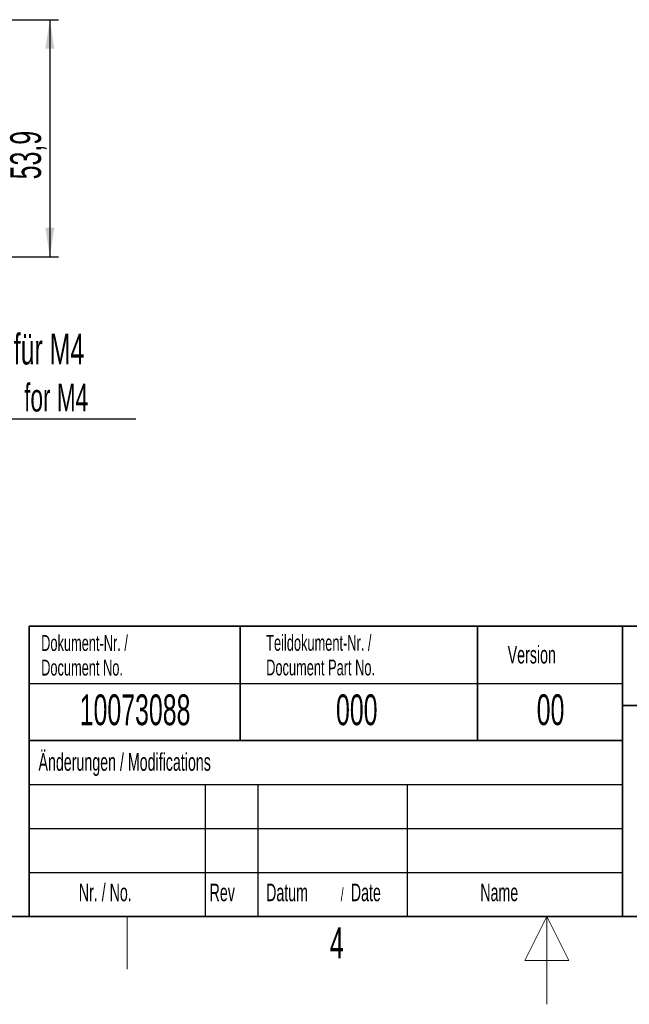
# Model space of a CAD drawing. Header units: millimetres. Extents: x 5 to 418, y 2 to 292.
# Tile 16 of 43: x 157 to 226, y 2 to 114. Entities that reach past the tile are written whole.
import ezdxf

# ---------------------------------------------------------------- set-up
doc = ezdxf.new("R2010")
doc.units = ezdxf.units.MM
doc.layers.add('SLD-0', color=7, linetype='Continuous')
doc.styles.add('SLDTEXTSTYLE0', font='TXT', dxfattribs={"width": 0.605})
doc.dimstyles.new('SLDDIMSTYLE0', dxfattribs={"dimtxt": 3.5, "dimasz": 3.302, "dimexe": 0, "dimexo": 0.0625, "dimgap": 0.875, "dimtad": 1, "dimlfac": 2, "dimrnd": 1e-09, "dimzin": 12, "dimdsep": 46, "dimtxsty": 'SLDTEXTSTYLE0', "dimsah": 1, "dimcen": 0.09, "dimadec": 0, "dimazin": 3, "dimtfac": 1, "dimtofl": 0, "dimtmove": 0, "dimatfit": 3, "dimfxl": 1, "dimfrac": 2, "dimtolj": 1, "dimtzin": 12, "dimarcsym": 0})

# ---------------------------------------------------------------- blocks, each defined once
blk = doc.blocks.new('_D_6')
at = {"layer": 'SLD-0', "color": 7}
for p, q in [((146.64, 113.97), (161.46, 113.97)), ((160.46, 113.97), (160.46, 87.02)), ((146.64, 87.02), (161.46, 87.02))]:
    blk.add_line(p, q, dxfattribs=at)
for points in [[(160.46, 113.97), (159.95, 110.67), (160.97, 110.67)], [(160.46, 87.02), (160.97, 90.33), (159.95, 90.33)]]:
    blk.add_solid(points, dxfattribs=at)
at = {"layer": 'SLD-0', "color": 7, "insert": (155.95, 95.82), "char_height": 3.5, "attachment_point": 1, "rotation": 90, "style": 'SLDTEXTSTYLE0'}
blk.add_mtext('53,9', dxfattribs=at)
blk = doc.blocks.new('SW_NOTE_0_2')
at = {"layer": 'SLD-0', "color": 0}
blk.add_line((14.32, 0), (0, 0), dxfattribs=at)
at = {"layer": 'SLD-0', "color": 0, "attachment_point": 1, "style": 'SLDTEXTSTYLE0'}
for s, insert, char_height in [('für M4', (0.41, 9.72), 3.5), ('for M4', (1.6, 4.05), 3.175)]:
    blk.add_mtext(s, dxfattribs=dict(at, insert=insert, char_height=char_height))

msp = doc.modelspace()

# ---------------------------------------------------------------- linework, layer by layer
at = {"layer": 'SLD-0', "lineweight": 35}
for p, q in [((158.1167, 45), (225.6167, 45)), ((158.1167, 45), (158.1167, 32)), ((182.1167, 45), (182.1167, 32)), ((209.1167, 45), (209.1167, 32)), ((225.6167, 45), (225.6167, 32)), ((225.6167, 45), (266.3305, 45)), ((225.6167, 45), (225.6167, 36)), ((225.6167, 36), (266.3305, 36)), ((225.6167, 36), (225.6167, 12)), ((158.1167, 32), (158.1167, 12)), ((158.1167, 32), (225.6167, 32)), ((26, 12), (408, 12)), ((225.6167, 12), (266.3305, 12))]:
    msp.add_line(p, q, dxfattribs=at)
at = {"layer": 'SLD-0'}
for p, q in [((158.1167, 38.5), (225.6167, 38.5)), ((158.1167, 27), (225.6167, 27)), ((178.1167, 27), (178.1167, 12)), ((184.1167, 27), (184.1167, 12)), ((201.1167, 27), (201.1167, 12)), ((158.1167, 22), (225.6167, 22)), ((158.1167, 17), (225.6167, 17))]:
    msp.add_line(p, q, dxfattribs=at)
at = {"layer": 'SLD-0', "lineweight": 25}
msp.add_line((158.1167, 32), (225.6167, 32), dxfattribs=at)
at = {"layer": 'SLD-0', "color": 7, "linetype": 'Continuous', "lineweight": 35}
for p in [(225.6167, 32), (158.1167, 12)]:
    msp.add_line(p, (225.6167, 12), dxfattribs=at)
at = {"layer": 'SLD-0', "lineweight": 18}
msp.add_line((169.25, 6), (169.25, 12), dxfattribs=at)
at = {"layer": 'SLD-0', "color": 7, "linetype": 'Continuous', "lineweight": 18}
for p, q in [((217, 12), (214.5, 7)), ((217, 2), (217, 12)), ((219.5, 7), (217, 12)), ((214.5, 7), (219.5, 7))]:
    msp.add_line(p, q, dxfattribs=at)

# ---------------------------------------------------------------- block references
at = {"layer": 'SLD-0'}
msp.add_blockref('SW_NOTE_0_2', (155.9402, 68.542), dxfattribs=at)

# ---------------------------------------------------------------- texts
at = {"layer": 'SLD-0', "style": 'SLDTEXTSTYLE0'}
for s, insert, char_height, attachment_point in [('Dokument-Nr. /', (159.4707, 43.9891), 1.8, 1), ('Teildokument-Nr. /', (185.0721, 44.0073), 1.8, 1), ('Version', (212.5452, 42.7601), 2, 1), ('Document No.', (159.4707, 41.1891), 1.8, 1), ('Document Part No.', (185.0721, 41.2073), 1.8, 1), ('10073088', (170.1557, 37.243), 3.5, 2), ('000', (195.3767, 37.243), 3.5, 2), ('00', (217.424, 37.2527), 3.5, 2), ('Änderungen / Modifications', (159.1698, 30.5619), 2, 1), ('Nr. / No.', (163.7532, 15.7244), 2, 1), ('Rev', (178.6351, 15.7244), 2, 1), ('Datum', (185.0629, 15.7244), 2, 1), ('Date', (194.7022, 15.7244), 2, 1), ('Name', (209.4275, 15.729), 2, 1), ('/', (193.5459, 15.2243), 1.5, 1), ('4', (193.1027, 10.743), 3.5, 2)]:
    msp.add_mtext(s, dxfattribs=dict(at, insert=insert, char_height=char_height, attachment_point=attachment_point))

# ---------------------------------------------------------------- dimensions: what is measured, and where the dimension line sits
at = {"layer": 'SLD-0', "color": 7}
dim = msp.add_linear_dim(base=(160.4617, 87.024), p1=(146.6355, 113.974), p2=(146.6355, 87.024), angle=90, dimstyle='SLDDIMSTYLE0', dxfattribs=at)
dim.commit()
dim.dimension.update_dxf_attribs({"geometry": '_D_6', "text_midpoint": (160.4617, 100.499), "dimtype": 160})

doc.saveas('drawing.dxf')
